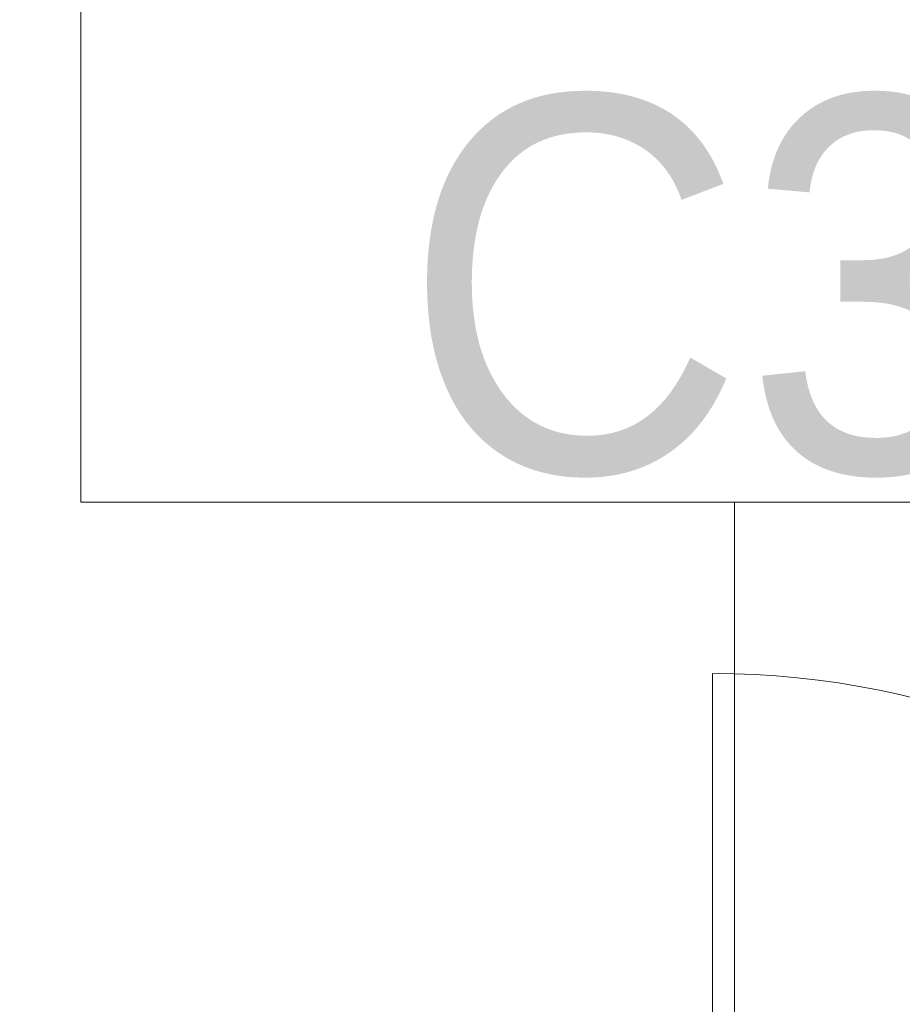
# Model space of a CAD drawing. Header units: centimetres. Extents: x -1316 to 21770, y -8842 to 3590.
# Tile 25 of 125: x 299 to 353, y 1051 to 1112. Entities that reach past the tile are written whole.
import ezdxf

# ---------------------------------------------------------------- set-up
doc = ezdxf.new("R2010")
doc.units = ezdxf.units.CM
doc.linetypes.add('Dash', pattern=[60, 30, -30])
for name, color, linetype, lineweight in [('A-DETL', 90, 'Continuous', 9), ('A-DOOR', 31, 'Continuous', 13), ('A-DOOR-HDLN', 31, 'Dash', 9), ('A-WALL-IDEN', 211, 'Continuous', 13)]:
    doc.layers.add(name, color=color, linetype=linetype, lineweight=lineweight)
doc.styles.add('Arial_12', font='arial.ttf', dxfattribs={"width": 0.9, "height": 23})

# ---------------------------------------------------------------- blocks, each defined once
blk = doc.blocks.new('Schueco_FWS_ADS-75-SimplySmart_inw_Family-02 - FWS SI insert unit 90-2368450-5_piętro III __10_50 m_ - stan projektowany')
at = {"layer": 'A-DOOR'}
blk.add_line((72.3, -58.25), (72.3, -7.6), dxfattribs=at)
at = {"layer": 'A-DOOR-HDLN'}
blk.add_arc((72.3, -7.6), 50.65, 180, 270, dxfattribs=at)
blk = doc.blocks.new('ET sciana_AT7 - 10mm-2270614-5_piętro III __10_50 m_ - stan projektowany')
at = {"layer": 'A-WALL-IDEN'}
for q in [(-0.4, 0.196875), (0.4, -0.203125)]:
    blk.add_line((-0.4, -0.203125), q, dxfattribs=at)

msp = doc.modelspace()

# ---------------------------------------------------------------- linework, layer by layer
at = {"layer": 'A-DETL', "linetype": 'Dash', "lineweight": 25}
msp.add_open_spline([(-555.623, 1472.575), (-478.908, 1472.575), (-450.623, 1472.575), (-439.123, 1472.575), (-439.123, 1461.075), (-439.123, 1432.79), (-439.123, 1329.11), (-439.123, 1326.281), (-439.123, 1289.326), (-402.167, 1289.326), (-399.339, 1289.326), (54.377, 1289.326), (347.204, 1289.326), (391.666, 1289.326), (413.877, 1267.114), (413.877, 1211.148), (413.877, 1019.9)], degree=3, knots=[0, 0, 0, 0, 1.274059, 1.834911, 2.395763, 3.964714, 5.438832, 7.007784, 7.847024, 8.686264, 14.083246, 22.278473, 30.929004, 34.961158, 36.402966, 39.45005, 39.45005, 39.45005, 39.45005], dxfattribs=at)
at = {"layer": 'A-WALL-IDEN'}
msp.add_line((342.927, 1013.376), (342.927, 1082.111), dxfattribs=at)

# ---------------------------------------------------------------- block references
at = {"layer": 'A-DOOR', "rotation": 180}
msp.add_blockref('Schueco_FWS_ADS-75-SimplySmart_inw_Family-02 - FWS SI insert unit 90-2368450-5_piętro III __10_50 m_ - stan projektowany', (413.877, 1013.376), dxfattribs=at)
at = {"layer": 'A-WALL-IDEN', "xscale": 99.99999999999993, "yscale": 99.99999999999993, "zscale": 99.99999999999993}
msp.add_blockref('ET sciana_AT7 - 10mm-2270614-5_piętro III __10_50 m_ - stan projektowany', (342.927, 1102.423), dxfattribs=at)

# ---------------------------------------------------------------- texts
at = {"layer": 'A-WALL-IDEN', "insert": (341.116, 1095.265), "char_height": 23, "width": 37.53, "attachment_point": 5, "line_spacing_factor": 0.936439, "style": 'Arial_12'}
msp.add_mtext('\\pxqc,t4.96957,9.93913,14.9087,19.87826,24.84783,29.81739,34.78696,39.75652,44.72609,49.69565,54.66522,59.63478,64.60435,69.57391,74.54348,79.51304,84.48261,89.45217,94.42174,99.3913,104.36087,109.33043,114.3,119.26957,124.23913,129.2087,134.17826,139.14783,144.11739,149.08696,154.05652,159.02609;{C3}', dxfattribs=at)

doc.saveas('drawing.dxf')
